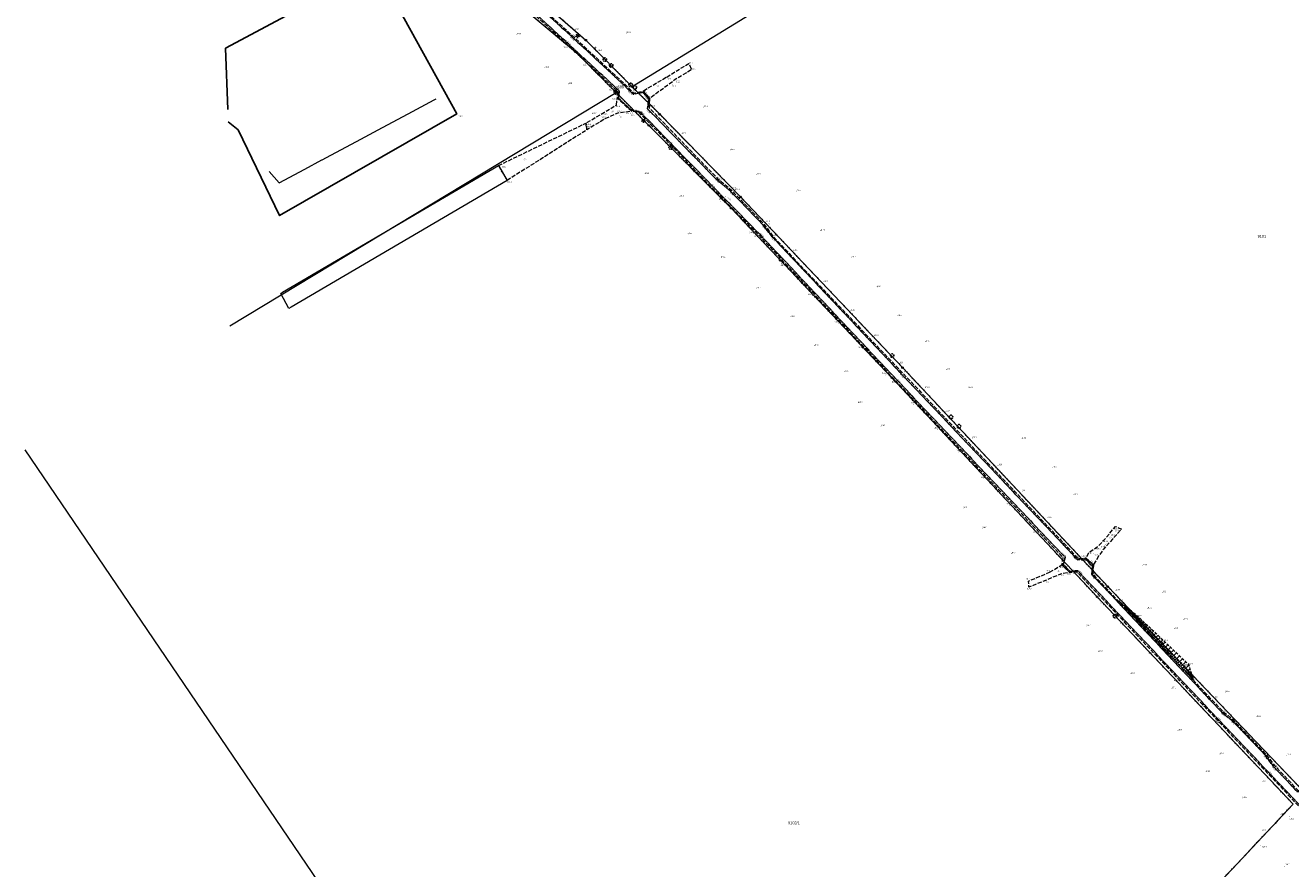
# Model space of a CAD drawing. Header units: inches. Extents: x 6497603 to 6502483, y 5925790 to 5934357.
# Tile 49 of 256: x 6498978 to 6499663, y 5927092 to 5927549. Entities that reach past the tile are written whole.
import ezdxf
from ezdxf.enums import TextEntityAlignment as Align

# ---------------------------------------------------------------- set-up
doc = ezdxf.new("R2010")
doc.units = ezdxf.units.IN
doc.header["$MEASUREMENT"] = 0
for name, pattern in [('1.5_0.75', [2.25, 1.5, -0.75]), ('2.25_0.75', [3, 2.25, -0.75]), ('219-1000', [0, 0]), ('egkk-1000', [3, 2.25, -0.75]), ('egug-1000', [1.5, 0.75, -0.75])]:
    doc.linetypes.add(name, pattern=pattern)
for name, color, linetype in [('000 Inne (niezydentyfikowane)', 7, 'Continuous'), ('202-punkt graniczny', 7, 'Continuous'), ('210-oznaczenie konturu użytku gruntowego', 7, 'Continuous'), ('211-numer działki ewidencyjnej', 7, 'Continuous'), ('217-kontur klasyfikacyjny', 7, 'Continuous'), ('218-kontur użytku gruntowego', 7, 'Continuous'), ('219-działka ewidencyjna', 7, 'Continuous'), ('drzewo iglaste', 7, 'Continuous'), ('drzewo liściaste', 7, 'Continuous'), ('inna budowla', 7, 'Continuous'), ('jezdnia', 7, 'Continuous'), ('jezdnia-Atr17', 7, 'Continuous'), ('ogrodzenie trwałe', 7, 'Continuous'), ('pikieta naturalna', 7, 'Continuous'), ('pikieta naturalna-Atr2', 7, 'Continuous'), ('pikieta sztuczna', 7, 'Continuous'), ('pikieta sztuczna-Atr2', 7, 'Continuous'), ('przewód wodociągowy', 7, 'Continuous'), ('skarpa nieumocniona', 7, 'Continuous')]:
    doc.layers.add(name, color=color, linetype=linetype)
doc.styles.get("Standard").update_dxf_attribs({"font": 'arial.ttf'})
doc.linetypes.add('902-1000', pattern='A,5,0,[1,ksztalty.shx,S=1,R=0,X=0,Y=0],5', length=10)

# ---------------------------------------------------------------- blocks, each defined once
blk = doc.blocks.new('202')
at = {"color": 0, "linetype": 'Continuous', "lineweight": 0}
blk.add_circle((0, 0), 0.4, dxfattribs=at)
blk = doc.blocks.new('PW01')
at = {"linetype": 'Continuous', "lineweight": 13}
h = blk.add_hatch(color=0, dxfattribs=at)
edge = h.paths.add_edge_path()
edge.add_arc((0, 0), 0.18, 0, 360)
blk = doc.blocks.new('OP011')
at = {"linetype": 'Continuous', "lineweight": 13}
h = blk.add_hatch(color=0, dxfattribs=at)
edge = h.paths.add_edge_path()
edge.add_arc((0, 0), 0.1, 0, 360)
at = {"color": 0, "linetype": 'Continuous', "lineweight": 13}
for p, q in [((-1.099, -0.357), (-0.324, 0.105)), ((-0.324, 0.105), (-0.679, 0.935)), ((-0.679, 0.935), (0, 0.341)), ((0, 0.341), (0.679, 0.935)), ((0.679, 0.935), (0.324, 0.105)), ((0.324, 0.105), (1.099, -0.357)), ((-0.2, -0.275), (-1.099, -0.357)), ((-0.2, -0.275), (0, -1.155)), ((0, -1.155), (0.2, -0.275)), ((1.099, -0.357), (0.2, -0.275))]:
    blk.add_line(p, q, dxfattribs=at)
blk = doc.blocks.new('OP021')
at = {"linetype": 'Continuous', "lineweight": 13}
h = blk.add_hatch(color=0, dxfattribs=at)
edge = h.paths.add_edge_path()
edge.add_arc((0, 0), 0.1, 0, 360)
at = {"color": 0, "linetype": 'Continuous', "lineweight": -3}
for centre, start, end in [((-0.476, 0.154), 110.388, 213.756), ((0, 0.5), 38.316, 141.684), ((0.476, 0.154), 326.244, 69.612), ((-0.294, -0.404), 182.272, 285.64), ((0.294, -0.404), 254.36, 357.728), ((0.294, -0.404), 254.36, 357.728)]:
    blk.add_arc(centre, 0.5, start, end, dxfattribs=at)

msp = doc.modelspace()

# ---------------------------------------------------------------- linework, layer by layer
at = {"layer": '000 Inne (niezydentyfikowane)', "color": 7, "linetype": 'Continuous', "lineweight": 18, "flags": 128}
for points in [[(6499569.86, 5927236.94), (6499569.9, 5927236.98)], [(6499570.04, 5927236.76), (6499570.07, 5927236.78)], [(6499570.21, 5927236.57), (6499570.3, 5927236.65)], [(6499570.39, 5927236.38), (6499570.44, 5927236.43)], [(6499570.57, 5927236.2), (6499570.7, 5927236.32)], [(6499570.74, 5927236.01), (6499570.82, 5927236.08)], [(6499570.92, 5927235.82), (6499571.1, 5927236)], [(6499571.09, 5927235.64), (6499571.2, 5927235.73)], [(6499571.27, 5927235.45), (6499571.5, 5927235.67)], [(6499571.44, 5927235.26), (6499571.57, 5927235.38)], [(6499571.62, 5927235.08), (6499571.9, 5927235.34)], [(6499571.8, 5927234.89), (6499571.95, 5927235.03)], [(6499571.97, 5927234.7), (6499572.3, 5927235.01)], [(6499572.15, 5927234.52), (6499572.33, 5927234.68)], [(6499572.32, 5927234.33), (6499572.7, 5927234.69)], [(6499572.5, 5927234.14), (6499572.7, 5927234.33)], [(6499572.68, 5927233.96), (6499573.1, 5927234.36)], [(6499572.85, 5927233.77), (6499573.08, 5927233.98)], [(6499573.03, 5927233.58), (6499573.51, 5927234.03)], [(6499573.2, 5927233.4), (6499573.45, 5927233.63)], [(6499573.38, 5927233.21), (6499573.91, 5927233.71)], [(6499573.56, 5927233.02), (6499573.83, 5927233.28)], [(6499573.74, 5927232.83), (6499574.32, 5927233.37)], [(6499573.93, 5927232.62), (6499574.23, 5927232.91)], [(6499574.13, 5927232.41), (6499574.76, 5927233.01)], [(6499574.34, 5927232.19), (6499574.67, 5927232.5)], [(6499574.56, 5927231.95), (6499575.26, 5927232.6)], [(6499574.8, 5927231.71), (6499575.16, 5927232.05)], [(6499575.04, 5927231.45), (6499575.79, 5927232.16)], [(6499575.29, 5927231.18), (6499575.69, 5927231.56)], [(6499575.55, 5927230.9), (6499576.38, 5927231.68)], [(6499575.83, 5927230.61), (6499576.27, 5927231.02)], [(6499576.12, 5927230.3), (6499577.03, 5927231.16)], [(6499576.42, 5927229.98), (6499576.9, 5927230.43)], [(6499576.74, 5927229.64), (6499577.74, 5927230.58)], [(6499577.07, 5927229.29), (6499577.59, 5927229.78)], [(6499577.42, 5927228.92), (6499578.51, 5927229.95)], [(6499577.78, 5927228.54), (6499578.35, 5927229.07)], [(6499578.16, 5927228.13), (6499579.36, 5927229.26)], [(6499578.56, 5927227.71), (6499579.18, 5927228.3)], [(6499578.96, 5927227.29), (6499580.24, 5927228.49)], [(6499579.38, 5927226.85), (6499580.03, 5927227.46)], [(6499579.79, 5927226.4), (6499581.12, 5927227.65)], [(6499580.22, 5927225.95), (6499580.9, 5927226.59)], [(6499580.66, 5927225.49), (6499582.03, 5927226.79)], [(6499581.1, 5927225.02), (6499581.8, 5927225.68)], [(6499581.55, 5927224.54), (6499582.98, 5927225.89)], [(6499582.01, 5927224.05), (6499582.74, 5927224.74)], [(6499582.48, 5927223.55), (6499583.96, 5927224.95)], [(6499582.96, 5927223.05), (6499583.71, 5927223.76)], [(6499583.44, 5927222.53), (6499584.98, 5927223.98)], [(6499583.94, 5927222.01), (6499584.72, 5927222.74)], [(6499584.44, 5927221.47), (6499586.04, 5927222.97)], [(6499584.96, 5927220.93), (6499585.77, 5927221.69)], [(6499585.48, 5927220.37), (6499587.13, 5927221.93)], [(6499586.01, 5927219.81), (6499586.86, 5927220.6)], [(6499586.56, 5927219.23), (6499588.27, 5927220.85)], [(6499587.67, 5927218.05), (6499589.45, 5927219.73)], [(6499587.11, 5927218.64), (6499587.98, 5927219.47)], [(6499588.24, 5927217.44), (6499589.15, 5927218.29)], [(6499588.83, 5927216.82), (6499590.68, 5927218.56)], [(6499589.42, 5927216.19), (6499590.36, 5927217.08)], [(6499590.03, 5927215.55), (6499591.94, 5927217.35)], [(6499590.65, 5927214.89), (6499591.62, 5927215.81)], [(6499591.27, 5927214.23), (6499593.26, 5927216.1)], [(6499591.91, 5927213.55), (6499592.93, 5927214.5)], [(6499592.57, 5927212.85), (6499594.63, 5927214.8)], [(6499593.23, 5927212.15), (6499594.28, 5927213.14)], [(6499593.91, 5927211.43), (6499596.05, 5927213.45)], [(6499594.6, 5927210.7), (6499595.69, 5927211.73)], [(6499595.3, 5927209.95), (6499597.53, 5927212.05)], [(6499596.02, 5927209.19), (6499597.15, 5927210.26)], [(6499596.75, 5927208.41), (6499599.06, 5927210.59)], [(6499597.5, 5927207.62), (6499598.67, 5927208.73)], [(6499598.26, 5927206.82), (6499600.66, 5927209.08)], [(6499599.03, 5927206), (6499600.25, 5927207.15)], [(6499599.82, 5927205.16), (6499602.31, 5927207.51)], [(6499601.44, 5927203.44), (6499604.03, 5927205.88)], [(6499600.62, 5927204.31), (6499601.89, 5927205.51)], [(6499602.27, 5927202.56), (6499603.59, 5927203.8)], [(6499603.12, 5927201.66), (6499605.8, 5927204.2)], [(6499603.96, 5927200.77), (6499605.33, 5927202.06)], [(6499604.74, 5927199.95), (6499607.31, 5927202.44)], [(6499605.43, 5927199.24), (6499606.54, 5927200.32)], [(6499606.02, 5927198.63), (6499607.94, 5927200.49)], [(6499606.98, 5927197.64), (6499608.41, 5927199.03)], [(6499606.54, 5927198.1), (6499607.37, 5927198.9)], [(6499607.36, 5927197.25), (6499607.98, 5927197.85)], [(6499607.7, 5927196.91), (6499608.77, 5927197.95)], [(6499607.98, 5927196.61), (6499608.44, 5927197.06)], [(6499608.23, 5927196.36), (6499609.03, 5927197.13)], [(6499608.44, 5927196.14), (6499608.79, 5927196.47)], [(6499608.63, 5927195.94), (6499609.23, 5927196.52)], [(6499608.81, 5927195.76), (6499609.06, 5927196)], [(6499609.03, 5927195.54), (6499609.42, 5927195.92)], [(6499609.24, 5927195.31), (6499609.39, 5927195.45)], [(6499609.46, 5927195.09), (6499609.64, 5927195.26)]]:
    msp.add_lwpolyline(points, dxfattribs=at)
at = {"layer": '217-kontur klasyfikacyjny', "color": 3, "linetype": 'egkk-1000', "lineweight": 18, "flags": 128}
msp.add_lwpolyline([(6499663.8, 5927127.17), (6499619.32, 5927079.69)], dxfattribs=at)
at = {"layer": '218-kontur użytku gruntowego', "color": 3, "linetype": 'egug-1000', "lineweight": 18, "flags": 128}
for points in [[(6499215.47, 5927598.14), (6499281.1, 5927540.8)], [(6499275.44, 5927534.48), (6499208.99, 5927590.29)], [(6499281.1, 5927540.8), (6499306.24, 5927515.55)], [(6499297.48, 5927512.39), (6499275.44, 5927534.48)], [(6499306.24, 5927515.55), (6499321.06, 5927500.66)], [(6499315.17, 5927494.65), (6499297.48, 5927512.39)], [(6499321.06, 5927500.66), (6499364.91, 5927455.88)], [(6499359.7, 5927449.81), (6499315.17, 5927494.65)], [(6499364.91, 5927455.88), (6499452.46, 5927363.53)], [(6499446.72, 5927357.96), (6499359.7, 5927449.81)], [(6499452.46, 5927363.53), (6499563.49, 5927244.94)], [(6499557.76, 5927239.43), (6499446.72, 5927357.96)], [(6499563.49, 5927244.94), (6499670.6, 5927132.99)], [(6499663.8, 5927127.17), (6499557.76, 5927239.43)], [(6499619.32, 5927079.69), (6499663.8, 5927127.17)]]:
    msp.add_lwpolyline(points, dxfattribs=at)
at = {"layer": '219-działka ewidencyjna', "color": 3, "linetype": '219-1000', "lineweight": 18, "flags": 128}
for points in [[(6499215.47, 5927598.14), (6499281.1, 5927540.8)], [(6499208.99, 5927590.29), (6499275.44, 5927534.48)], [(6499428.05, 5927590.38), (6499306.24, 5927515.55)], [(6499281.1, 5927540.8), (6499306.24, 5927515.55)], [(6499275.44, 5927534.48), (6499297.48, 5927512.39)], [(6499306.24, 5927515.55), (6499321.06, 5927500.66)], [(6499088.44, 5927386.18), (6499297.48, 5927512.39)], [(6499297.48, 5927512.39), (6499315.17, 5927494.65)], [(6499321.06, 5927500.66), (6499364.91, 5927455.88)], [(6499315.17, 5927494.65), (6499359.7, 5927449.81)], [(6499364.91, 5927455.88), (6499452.46, 5927363.53)], [(6499359.7, 5927449.81), (6499446.72, 5927357.96)], [(6499452.46, 5927363.53), (6499563.49, 5927244.94)], [(6499446.72, 5927357.96), (6499557.76, 5927239.43)], [(6499325.22, 5926806.89), (6498977.77, 5927319.07)], [(6499563.49, 5927244.94), (6499670.6, 5927132.99)], [(6499557.76, 5927239.43), (6499663.8, 5927127.17)], [(6499619.32, 5927079.69), (6499663.8, 5927127.17)]]:
    msp.add_lwpolyline(points, dxfattribs=at)
at = {"layer": 'inna budowla', "color": 7, "linetype": 'Continuous', "lineweight": 18, "flags": 128}
msp.add_lwpolyline([(6499120.39, 5927395.56), (6499116.13, 5927403.56), (6499116.95, 5927404.31), (6499233.86, 5927472.93), (6499238.55, 5927464.89), (6499121.62, 5927396.32)], close=True, dxfattribs=at)
at = {"layer": 'jezdnia', "color": 7, "linetype": '2.25_0.75', "lineweight": 18, "flags": 128}
for points in [[(6499688.01, 5927105.18), (6499671.2, 5927121.57), (6499666.59, 5927126.45), (6499622.29, 5927173.19), (6499546.93, 5927252.85), (6499542.94, 5927252.54), (6499538.75, 5927256.73), (6499539.47, 5927260.5), (6499448.66, 5927356.52), (6499374.53, 5927435.36), (6499348.43, 5927461.94), (6499309.99, 5927501.59), (6499305.76, 5927502.3), (6499298.18, 5927509.42), (6499298.4, 5927513.02), (6499270.29, 5927539.18), (6499244.47, 5927562.65), (6499244.93, 5927563.3), (6499270.66, 5927539.76), (6499299.1, 5927513.43), (6499298.78, 5927509.36), (6499305.75, 5927502.84), (6499310.47, 5927502.04), (6499348.92, 5927462.52), (6499375.02, 5927435.89), (6499449.2, 5927357.08), (6499540.53, 5927260.72), (6499539.34, 5927256.99), (6499543.15, 5927253.18), (6499547.32, 5927253.56), (6499622.52, 5927173.99), (6499650.7, 5927144.25), (6499666.96, 5927127.07), (6499671.68, 5927121.99), (6499688.42, 5927105.71), (6499696.37, 5927097.93), (6499696.81, 5927096.76)], [(6499699.11, 5927100.89), (6499696.37, 5927097.93), (6499688.42, 5927105.71), (6499671.68, 5927121.99), (6499666.96, 5927127.07), (6499650.7, 5927144.25), (6499622.52, 5927173.99), (6499547.32, 5927253.56), (6499543.15, 5927253.18), (6499539.34, 5927256.99), (6499540.53, 5927260.72), (6499449.2, 5927357.08), (6499375.02, 5927435.89), (6499348.92, 5927462.52), (6499310.47, 5927502.04), (6499305.75, 5927502.84), (6499298.78, 5927509.36), (6499299.1, 5927513.43), (6499270.66, 5927539.76), (6499244.93, 5927563.3), (6499246.27, 5927564.73), (6499247.64, 5927566.21), (6499273.13, 5927543.01), (6499301.99, 5927516.24), (6499306.67, 5927511.57), (6499312.11, 5927512.66), (6499315.13, 5927508.87), (6499314.48, 5927503.64), (6499351.54, 5927465.57), (6499359.19, 5927459.19), (6499377.11, 5927440.56), (6499382.05, 5927434.22), (6499451.53, 5927360.44), (6499547.23, 5927259.47), (6499551.47, 5927259.92), (6499555.28, 5927256.11), (6499554.92, 5927251.5), (6499625.29, 5927176.86), (6499630.64, 5927172.57), (6499648.74, 5927153.67), (6499653.09, 5927147.62), (6499665.99, 5927133.98), (6499669.3, 5927133.99), (6499672.73, 5927130.31), (6499672.21, 5927127.49), (6499674.87, 5927124.51), (6499684.81, 5927114.76), (6499686.96, 5927115.41), (6499691.18, 5927111.02), (6499690.75, 5927109.07)], [(6499669.3, 5927133.99), (6499665.99, 5927133.98), (6499653.09, 5927147.62), (6499648.74, 5927153.67), (6499630.64, 5927172.57), (6499625.29, 5927176.86), (6499554.92, 5927251.5), (6499555.28, 5927256.11), (6499551.47, 5927259.92), (6499547.23, 5927259.47), (6499451.53, 5927360.44), (6499382.05, 5927434.22), (6499377.11, 5927440.56), (6499359.19, 5927459.19), (6499351.54, 5927465.57), (6499314.48, 5927503.64), (6499315.13, 5927508.87), (6499312.11, 5927512.66), (6499306.67, 5927511.57), (6499301.99, 5927516.24), (6499273.13, 5927543.01), (6499247.64, 5927566.21), (6499248.08, 5927566.78), (6499273.57, 5927543.48), (6499302.44, 5927516.72), (6499307.05, 5927512.18), (6499312.11, 5927513.28), (6499315.58, 5927509.14), (6499315.28, 5927504.25), (6499352.32, 5927466), (6499359.88, 5927459.61), (6499377.62, 5927441.09), (6499382.64, 5927434.26), (6499452.16, 5927360.98), (6499547.6, 5927260.13), (6499551.73, 5927260.46), (6499555.73, 5927256.66), (6499555.43, 5927251.73), (6499625.8, 5927177.46), (6499631.08, 5927173.11), (6499649.13, 5927154.27), (6499653.7, 5927148.16), (6499666.53, 5927134.57)], [(6499324.84, 5927520.86), (6499336.81, 5927528.25), (6499338.24, 5927524.85), (6499329.48, 5927519.47), (6499315.58, 5927509.14), (6499312.11, 5927513.28)], [(6499297.6, 5927505.66), (6499298.18, 5927509.42), (6499305.76, 5927502.3), (6499298.42, 5927501.37), (6499291.25, 5927498.1), (6499281.72, 5927492.29), (6499281.03, 5927495.84), (6499291.17, 5927501.8)], [(6499233.86, 5927472.93), (6499281.03, 5927495.84), (6499281.72, 5927492.29), (6499238.55, 5927464.89)], [(6499558.52, 5927261.42), (6499555.73, 5927256.66), (6499551.73, 5927260.46), (6499553.41, 5927263.52), (6499557.87, 5927266.43), (6499561.29, 5927269.93), (6499567.78, 5927277.49), (6499570.92, 5927276.05), (6499566.16, 5927270.67), (6499561.24, 5927265.26)], [(6499532.06, 5927252.7), (6499538.75, 5927256.73), (6499542.94, 5927252.54), (6499537.92, 5927251.73), (6499529.88, 5927248.27), (6499520.87, 5927244.72), (6499520.72, 5927247.97)]]:
    msp.add_lwpolyline(points, close=True, dxfattribs=at)
at = {"layer": 'ogrodzenie trwałe', "color": 7, "linetype": '902-1000', "lineweight": 25, "flags": 128}
msp.add_lwpolyline([(6499087.34, 5927503.2), (6499086.16, 5927536.47), (6499167.68, 5927580.07), (6499211.21, 5927500.86), (6499115.36, 5927445.81), (6499092.99, 5927492.26), (6499087.63, 5927496.6)], dxfattribs=at)
at = {"layer": 'przewód wodociągowy', "color": 5, "linetype": 'Continuous', "lineweight": 18, "flags": 128}
msp.add_lwpolyline([(6499109.78, 5927469.74), (6499115.13, 5927463.61), (6499129.11, 5927471.05), (6499138.21, 5927476.11), (6499138.37, 5927476.07), (6499143.08, 5927478.57), (6499157.08, 5927486.02), (6499171.01, 5927493.48), (6499185.03, 5927500.97), (6499199.1, 5927508.51), (6499200.1, 5927509.11)], dxfattribs=at)
at = {"layer": 'skarpa nieumocniona', "color": 7, "linetype": '1.5_0.75', "lineweight": 18, "flags": 128}
msp.add_lwpolyline([(6499604.39, 5927200.31), (6499569.59, 5927237.23), (6499579.94, 5927228.78), (6499593.88, 5927215.51), (6499607.15, 5927202.92), (6499609.81, 5927194.73)], close=True, dxfattribs=at)
msp.add_lwpolyline([(6499604.39, 5927200.31), (6499569.59, 5927237.23), (6499579.94, 5927228.78), (6499593.88, 5927215.51), (6499607.15, 5927202.92), (6499609.81, 5927194.73)], close=True, dxfattribs=at)

# ---------------------------------------------------------------- block references
at = {"layer": '202-punkt graniczny', "color": 7, "linetype": 'Continuous', "lineweight": 18}
for p in [(6499275.44, 5927534.48), (6499281.1, 5927540.8), (6499306.24, 5927515.55), (6499297.48, 5927512.39), (6499321.06, 5927500.66), (6499315.17, 5927494.65), (6499364.91, 5927455.88), (6499359.7, 5927449.81), (6499452.46, 5927363.53), (6499446.72, 5927357.96), (6499563.49, 5927244.94), (6499557.76, 5927239.43)]:
    msp.add_blockref('202', p, dxfattribs=at)
at = {"layer": 'drzewo iglaste', "color": 94, "linetype": 'Continuous', "lineweight": 18}
for p in [(6499276.65, 5927543.11), (6499297.1, 5927513.05), (6499312.33, 5927497.29)]:
    msp.add_blockref('OP011', p, dxfattribs=at)
at = {"layer": 'drzewo liściaste', "color": 94, "linetype": 'Continuous', "lineweight": 18}
for p in [(6499291.39, 5927530.27), (6499294.8, 5927527.12), (6499305.33, 5927516.58), (6499307.6, 5927515.19), (6499297.48, 5927512.54), (6499327.04, 5927482.61), (6499386.6, 5927422.19), (6499446.87, 5927369.99), (6499478.7, 5927336.78), (6499483, 5927331.71), (6499567.49, 5927228.95), (6499592.28, 5927214.11), (6499595.43, 5927210.31), (6499596.54, 5927209.41)]:
    msp.add_blockref('OP021', p, dxfattribs=at)
at = {"layer": 'pikieta naturalna', "color": 7, "linetype": 'Continuous', "lineweight": 13}
for p in [(6499243.67, 5927543.9), (6499273.57, 5927543.48), (6499275.25, 5927546.27), (6499303.17, 5927544.68), (6499270.29, 5927539.18), (6499270.36, 5927537.56), (6499287.63, 5927534.97), (6499281, 5927527.96), (6499336.81, 5927528.25), (6499258.77, 5927526.01), (6499324.84, 5927520.86), (6499338.24, 5927524.85), (6499271.54, 5927517.15), (6499302.44, 5927516.72), (6499327.82, 5927516.81), (6499329.48, 5927519.47), (6499298.18, 5927509.42), (6499298.4, 5927513.02), (6499307.05, 5927512.18), (6499312.11, 5927513.28), (6499315.58, 5927509.14), (6499211.21, 5927500.86), (6499284.58, 5927501.21), (6499291.17, 5927501.8), (6499297.6, 5927505.66), (6499298.42, 5927501.37), (6499299.28, 5927500.13), (6499305.76, 5927502.3), (6499306.43, 5927501.38), (6499309.99, 5927501.59), (6499315.28, 5927504.25), (6499344.83, 5927504.57), (6499281.03, 5927495.84), (6499291.25, 5927498.1), (6499281.72, 5927492.29), (6499333.18, 5927490.17), (6499326.52, 5927484.91), (6499359.34, 5927481.4), (6499233.86, 5927472.93), (6499313.14, 5927468.43), (6499339.36, 5927469.5), (6499352.32, 5927466), (6499373.6, 5927468.11), (6499238.55, 5927464.89), (6499348.43, 5927461.94), (6499359.88, 5927459.61), (6499361.97, 5927459.67), (6499394.97, 5927459.1), (6499331.96, 5927456.31), (6499354.14, 5927453.36), (6499377.62, 5927441.09), (6499378.48, 5927442.28), (6499336.43, 5927435.93), (6499369.67, 5927436.37), (6499374.53, 5927435.36), (6499382.64, 5927434.26), (6499408.21, 5927437.66), (6499393.49, 5927426.86), (6499354.41, 5927423.13), (6499387.1, 5927419.77), (6499424.86, 5927423.2), (6499373.45, 5927406.42), (6499409.89, 5927409.97), (6499438.68, 5927407.22), (6499403.82, 5927402.44), (6499391.89, 5927391), (6499424.56, 5927394.41), (6499449.77, 5927391.55), (6499417.81, 5927387.52), (6499437.39, 5927380.85), (6499465, 5927377.54), (6499404.95, 5927375.37), (6499430.69, 5927373.97), (6499450.5, 5927365.92), (6499420.92, 5927361.27), (6499443.47, 5927359.53), (6499448.66, 5927356.52), (6499452.16, 5927360.98), (6499476.08, 5927362.42), (6499464.8, 5927352.57), (6499488.25, 5927352.54), (6499428.57, 5927344.58), (6499458.34, 5927343.7), (6499475.96, 5927339.85), (6499440.83, 5927331.82), (6499471.53, 5927330.07), (6499490.26, 5927325.35), (6499517.13, 5927325.12), (6499482.95, 5927317.91), (6499504.08, 5927310.68), (6499533.65, 5927309.45), (6499496.31, 5927303.37), (6499517.36, 5927296.67), (6499545.18, 5927294.67), (6499510.41, 5927289.05), (6499485.28, 5927287.46), (6499531.15, 5927282.33), (6499495.73, 5927276.62), (6499567.78, 5927277.49), (6499570.92, 5927276.05), (6499524.96, 5927273.9), (6499561.29, 5927269.93), (6499566.16, 5927270.67), (6499511.56, 5927262.93), (6499539.47, 5927260.5), (6499551.73, 5927260.46), (6499553.41, 5927263.52), (6499557.87, 5927266.43), (6499558.52, 5927261.42), (6499561.24, 5927265.26), (6499538.75, 5927256.73), (6499547.6, 5927260.13), (6499555.73, 5927256.66), (6499582.49, 5927256.46), (6499520.72, 5927247.97), (6499529.88, 5927248.27), (6499532.06, 5927252.7), (6499537.92, 5927251.73), (6499542.94, 5927252.54), (6499546.93, 5927252.85), (6499555.43, 5927251.73), (6499520.87, 5927244.72), (6499568.01, 5927242.92), (6499592.99, 5927241.94), (6499559.81, 5927236.02), (6499569.59, 5927237.23), (6499585.17, 5927233.22), (6499579.94, 5927228.78), (6499604.59, 5927227), (6499552.03, 5927223.56), (6499572.03, 5927224.08), (6499599.45, 5927222.2), (6499593.88, 5927215.51), (6499558.58, 5927209.74), (6499585.88, 5927208.74), (6499604.39, 5927200.31), (6499607.15, 5927202.92), (6499576.1, 5927197.81), (6499599.54, 5927194.06), (6499609.81, 5927194.73), (6499598.17, 5927189.96), (6499627.32, 5927187.93), (6499613.56, 5927179.77), (6499620.78, 5927184.82), (6499644.26, 5927174.56), (6499601.47, 5927167.15), (6499624.26, 5927154.3), (6499660.31, 5927153.7), (6499616.67, 5927144.65), (6499647.05, 5927139.33), (6499636.48, 5927130.54), (6499656.85, 5927121.39), (6499661.91, 5927120.46), (6499647.11, 5927112.78), (6499646.38, 5927104.88), (6499659.23, 5927093.56)]:
    msp.add_blockref('PW01', p, dxfattribs=at)
at = {"layer": 'pikieta sztuczna', "color": 7, "linetype": 'Continuous', "lineweight": 13}
for p in [(6499273.13, 5927543.01), (6499270.66, 5927539.76), (6499301.99, 5927516.24), (6499298.78, 5927509.36), (6499299.1, 5927513.43), (6499306.67, 5927511.57), (6499312.11, 5927512.66), (6499315.13, 5927508.87), (6499305.75, 5927502.84), (6499310.46, 5927502.04), (6499314.48, 5927503.64), (6499348.92, 5927462.52), (6499351.54, 5927465.57), (6499359.19, 5927459.19), (6499356.82, 5927456.11), (6499377.11, 5927440.56), (6499375.02, 5927435.89), (6499382.05, 5927434.22), (6499449.2, 5927357.08), (6499451.53, 5927360.44), (6499540.53, 5927260.72), (6499539.34, 5927256.99), (6499547.23, 5927259.47), (6499551.47, 5927259.92), (6499555.28, 5927256.11), (6499543.15, 5927253.18), (6499547.32, 5927253.56), (6499554.92, 5927251.5), (6499622.29, 5927173.19), (6499622.52, 5927173.99), (6499625.29, 5927176.86), (6499625.8, 5927177.46), (6499630.64, 5927172.57), (6499631.08, 5927173.11), (6499648.74, 5927153.67), (6499649.13, 5927154.27), (6499650.7, 5927144.25), (6499653.09, 5927147.62), (6499653.7, 5927148.16)]:
    msp.add_blockref('PW01', p, dxfattribs=at)

# ---------------------------------------------------------------- texts
at = {"layer": '210-oznaczenie konturu użytku gruntowego', "color": 3, "linetype": 'Continuous', "lineweight": 18, "width": 0.79}
msp.add_text('dr', height=1.5, dxfattribs=at).set_placement((6499285.19, 5927535.92))
at = {"layer": '211-numer działki ewidencyjnej', "color": 3, "linetype": 'Continuous', "lineweight": 18, "width": 0.79}
for s, p in [('689', (6499298.27, 5927516.28)), ('9101', (6499644.63, 5927435.38))]:
    msp.add_text(s, height=1.5, dxfattribs=at).set_placement(p, align=Align.TOP_LEFT)
msp.add_text('9102/1', height=1.5, dxfattribs=at).set_placement((6499390.51, 5927116.3))
at = {"layer": 'jezdnia-Atr17', "color": 7, "width": 0.667}
for s, rotation, p in [('j.zw.', 317.058, (6499296.61, 5927514.68)), ('j.zw.', 317.152, (6499299.47, 5927518.56)), ('j.gr.', 32.733, (6499319.86, 5927515.4)), ('j.gr.', 24.515, (6499295.07, 5927501.76)), ('j.zw.', 314.111, (6499315.28, 5927496.42)), ('j.zw.', 314.23, (6499318.53, 5927499.52)), ('j.gr.', 25.905, (6499247.59, 5927475.79)), ('j.zw.', 313.767, (6499366.47, 5927452.23)), ('j.zw.', 314.477, (6499368.71, 5927441.88)), ('j.zw.', 313.236, (6499415.97, 5927391.86)), ('j.zw.', 313.491, (6499419.71, 5927394.86)), ('j.zw.', 313.402, (6499488.13, 5927315.25)), ('j.zw.', 313.421, (6499491.58, 5927318.85)), ('j.gr.', 47.715, (6499561.81, 5927267.11)), ('j.gr.', 47.715, (6499564.78, 5927270.94)), ('j.gr.', 23.284, (6499536.31, 5927252.73)), ('j.zw.', 313.41, (6499570.39, 5927228.41)), ('j.zw.', 313.455, (6499573.18, 5927232.52)), ('j.zw.', 313.772, (6499638.56, 5927164.78)), ('j.zw.', 313.467, (6499635.48, 5927159.53))]:
    msp.add_text(s, height=0.75, rotation=rotation, dxfattribs=at).set_placement(p)
at = {"layer": 'pikieta naturalna-Atr2', "color": 7, "width": 0.667}
for s, p in [('103.4', (6499243.67, 5927543.9)), ('103.0', (6499275.25, 5927546.27)), ('102.6', (6499303.17, 5927544.68)), ('103.0', (6499268.87, 5927536.53)), ('102.8', (6499287.63, 5927534.97)), ('103.0', (6499279.13, 5927526.93)), ('102.2', (6499336.81, 5927528.25)), ('103.1', (6499258.77, 5927526.01)), ('102.2', (6499338.24, 5927524.85)), ('103.1', (6499271.54, 5927517.15)), ('103.7', (6499293.85, 5927513.71)), ('102.8', (6499301.87, 5927517.92)), ('102.1', (6499324.94, 5927519.53)), ('102.0', (6499327.63, 5927515.63)), ('102.2', (6499329.86, 5927518.07)), ('103.6', (6499295.45, 5927508.78)), ('102.7', (6499306.62, 5927513.08)), ('102.7', (6499284.58, 5927501.21)), ('102.9', (6499290.64, 5927500.49)), ('102.6', (6499297.31, 5927504.64)), ('102.6', (6499298.11, 5927502.16)), ('103.3', (6499303.02, 5927500.83)), ('102.1', (6499305.69, 5927499.76)), ('103.2', (6499307.76, 5927500.47)), ('102.4', (6499316, 5927504.89)), ('102.1', (6499344.83, 5927504.57)), ('103.2', (6499212.2, 5927499.16)), ('103.1', (6499281.48, 5927494.92)), ('103.0', (6499281.61, 5927493.82)), ('102.9', (6499289.53, 5927498.6)), ('102.4', (6499299.17, 5927498.78)), ('102.0', (6499333.18, 5927490.17)), ('102.1', (6499326.52, 5927484.91)), ('102.2', (6499359.34, 5927481.4)), ('102.9', (6499235.76, 5927471.97)), ('102.4', (6499313.14, 5927468.43)), ('102.1', (6499339.36, 5927469.5)), ('102.0', (6499373.6, 5927468.11)), ('103.0', (6499238.6, 5927463.65)), ('102.2', (6499360, 5927460.34)), ('102.0', (6499361.97, 5927459.67)), ('101.9', (6499394.97, 5927459.1)), ('102.5', (6499331.96, 5927456.31)), ('102.2', (6499352.96, 5927454.25)), ('102.3', (6499378.44, 5927440.91)), ('101.9', (6499378.48, 5927442.28)), ('102.9', (6499336.43, 5927435.93)), ('102.0', (6499369.67, 5927436.37)), ('102.6', (6499371.99, 5927434.2)), ('102.3', (6499382.96, 5927434.73)), ('102.4', (6499408.21, 5927437.66)), ('102.3', (6499393.49, 5927426.86)), ('102.4', (6499354.41, 5927423.13)), ('102.2', (6499386.43, 5927418.6)), ('102.7', (6499424.86, 5927423.2)), ('102.7', (6499373.45, 5927406.42)), ('103.1', (6499409.89, 5927409.97)), ('102.7', (6499438.68, 5927407.22)), ('103.1', (6499401.35, 5927402.88)), ('103.4', (6499391.89, 5927391)), ('103.5', (6499424.56, 5927394.41)), ('103.4', (6499449.77, 5927391.55)), ('103.5', (6499415.64, 5927387.81)), ('103.7', (6499437.39, 5927380.85)), ('103.7', (6499465, 5927377.54)), ('103.7', (6499404.95, 5927375.37)), ('103.6', (6499428.72, 5927374.15)), ('103.9', (6499450.5, 5927365.92)), ('103.8', (6499420.92, 5927361.27)), ('104.2', (6499441.52, 5927360.28)), ('104.2', (6499453.07, 5927360.91)), ('103.6', (6499476.08, 5927362.42)), ('104.2', (6499446.64, 5927355.45)), ('104.0', (6499464.8, 5927352.57)), ('103.3', (6499488.25, 5927352.54)), ('104.5', (6499428.57, 5927344.58)), ('104.2', (6499457.06, 5927344.11)), ('103.9', (6499475.96, 5927339.85)), ('104.6', (6499440.83, 5927331.82)), ('104.0', (6499469.58, 5927330.55)), ('103.8', (6499490.26, 5927325.35)), ('103.4', (6499517.13, 5927325.12)), ('103.8', (6499481.67, 5927318.3)), ('103.9', (6499504.08, 5927310.68)), ('103.8', (6499533.65, 5927309.45)), ('104.2', (6499494.98, 5927303.77)), ('104.1', (6499517.36, 5927296.67)), ('104.2', (6499545.18, 5927294.67)), ('104.8', (6499485.28, 5927287.46)), ('104.8', (6499508.57, 5927289.49)), ('104.5', (6499531.15, 5927282.33)), ('104.8', (6499495.73, 5927276.62)), ('104.6', (6499523.19, 5927274.18)), ('104.3', (6499567.13, 5927275.78)), ('104.3', (6499567.43, 5927274.65)), ('104.4', (6499561.36, 5927269.08)), ('104.3', (6499565.18, 5927272.62)), ('105.1', (6499511.56, 5927262.93)), ('104.6', (6499549.35, 5927261.18)), ('104.5', (6499553.74, 5927262.57)), ('104.5', (6499556.17, 5927261.66)), ('104.5', (6499557.39, 5927265.19)), ('104.4', (6499559.7, 5927266.2)), ('104.5', (6499530.05, 5927253.19)), ('104.6', (6499537.53, 5927254.97)), ('104.6', (6499582.49, 5927256.46)), ('104.7', (6499518.99, 5927248.71)), ('104.4', (6499529.68, 5927247.06)), ('104.4', (6499537.79, 5927250.69)), ('104.8', (6499541.51, 5927251.35)), ('104.9', (6499544.9, 5927251.71)), ('104.5', (6499520, 5927243.53)), ('104.4', (6499568.01, 5927242.92)), ('103.9', (6499592.99, 5927241.94)), ('104.3', (6499559.81, 5927236.02)), ('104.2', (6499569.59, 5927237.23)), ('103.1', (6499585.17, 5927233.22)), ('103.5', (6499579.94, 5927228.78)), ('102.5', (6499604.59, 5927227)), ('104.4', (6499552.03, 5927223.56)), ('104.2', (6499569.97, 5927224.62)), ('102.1', (6499599.45, 5927222.2)), ('102.8', (6499593.88, 5927215.51)), ('105.0', (6499558.58, 5927209.74)), ('103.8', (6499585.88, 5927208.74)), ('104.2', (6499604.66, 5927202.22)), ('103.4', (6499607.15, 5927202.92)), ('105.3', (6499576.1, 5927197.81)), ('104.8', (6499599.54, 5927194.06)), ('104.4', (6499609.81, 5927194.73)), ('105.1', (6499598.17, 5927189.96)), ('104.5', (6499620.78, 5927184.82)), ('104.4', (6499627.32, 5927187.93)), ('104.9', (6499613.56, 5927179.77)), ('104.3', (6499644.26, 5927174.56)), ('105.5', (6499601.47, 5927167.15)), ('105.2', (6499624.26, 5927154.3)), ('104.3', (6499660.31, 5927153.7)), ('105.5', (6499616.67, 5927144.65)), ('105.2', (6499647.05, 5927139.33)), ('104.9', (6499636.48, 5927130.54)), ('105.2', (6499656.85, 5927121.39)), ('105.2', (6499661.92, 5927118.97)), ('104.8', (6499647.11, 5927112.78)), ('104.4', (6499647.2, 5927103.81)), ('104.5', (6499659.67, 5927094.14))]:
    msp.add_text(s, height=0.75, dxfattribs=at).set_placement(p)
for s, rotation, p in [('103.2', 317.171, (6499274.1, 5927544.21)), ('102.5', 309.968, (6499312.73, 5927513.95)), ('102.3', 309.968, (6499314.91, 5927511.18)), ('102.2', 319.794, (6499352.85, 5927466.62)), ('102.0', 314.477, (6499348.24, 5927461.82)), ('104.8', 313.402, (6499537.84, 5927262.21)), ('104.8', 313.421, (6499546.59, 5927262.27)), ('104.6', 316.468, (6499554.55, 5927259.11)), ('104.6', 313.455, (6499556.13, 5927252.37))]:
    msp.add_text(s, height=0.75, rotation=rotation, dxfattribs=at).set_placement(p, align=Align.TOP_LEFT)
msp.add_text('103.4', height=0.75, rotation=317.73, dxfattribs=at).set_placement((6499267.85, 5927540.16))
at = {"layer": 'pikieta sztuczna-Atr2', "color": 7, "width": 0.667}
for s, rotation, p in [('103.31', 317.15, (6499273.01, 5927542.87)), ('103.18', 317.206, (6499271.24, 5927540.42)), ('103.43', 317.206, (6499297.49, 5927516.1)), ('102.61', 317.15, (6499299.77, 5927518.08)), ('103.46', 316.91, (6499299.35, 5927510.27)), ('102.48', 315.06, (6499304.41, 5927513.62)), ('102.25', 11.33, (6499309.41, 5927511.93)), ('102.04', 308.549, (6499313.45, 5927510.86)), ('103.20', 350.38, (6499305.85, 5927503.67)), ('103.12', 314.213, (6499311.12, 5927502.67)), ('102.22', 314.23, (6499314.36, 5927503.55)), ('101.80', 314.424, (6499349.48, 5927463.04)), ('102.06', 320.172, (6499351.46, 5927465.56)), ('102.05', 313.887, (6499359.14, 5927459.11)), ('102.05', 307.925, (6499377.04, 5927440.57)), ('102.43', 313.266, (6499375.66, 5927436.54)), ('102.50', 313.281, (6499381.95, 5927434.13)), ('103.96', 313.465, (6499449.78, 5927357.58)), ('103.91', 313.465, (6499451.37, 5927360.36)), ('104.94', 313.465, (6499539.11, 5927263.49)), ('104.52', 313.465, (6499544.94, 5927261.76)), ('104.49', 314.999, (6499539.87, 5927257.58)), ('104.61', 5.206, (6499543.19, 5927254.03)), ('104.65', 313.382, (6499547.98, 5927254.14)), ('104.47', 6.057, (6499548.87, 5927259.58)), ('104.42', 314.999, (6499553.2, 5927258.12)), ('104.60', 313.312, (6499554.85, 5927251.41)), ('104.96', 313.465, (6499621.98, 5927173.32)), ('104.85', 313.467, (6499623.1, 5927174.53)), ('105.09', 321.274, (6499625.17, 5927176.85)), ('105.16', 320.515, (6499626.3, 5927178.18)), ('105.01', 313.761, (6499630.52, 5927172.61)), ('105.06', 313.772, (6499631.66, 5927173.59)), ('104.95', 305.716, (6499648.54, 5927153.65)), ('105.06', 306.794, (6499649.89, 5927154.71)), ('105.01', 313.406, (6499651.29, 5927144.87)), ('105.06', 313.403, (6499652.84, 5927147.57)), ('105.16', 313.351, (6499654.37, 5927148.62))]:
    msp.add_text(s, height=0.75, rotation=rotation, dxfattribs=at).set_placement(p, align=Align.TOP_LEFT)
msp.add_text('101.89', height=0.75, rotation=314.424, dxfattribs=at).set_placement((6499357.37, 5927455.71))

doc.saveas('drawing.dxf')
